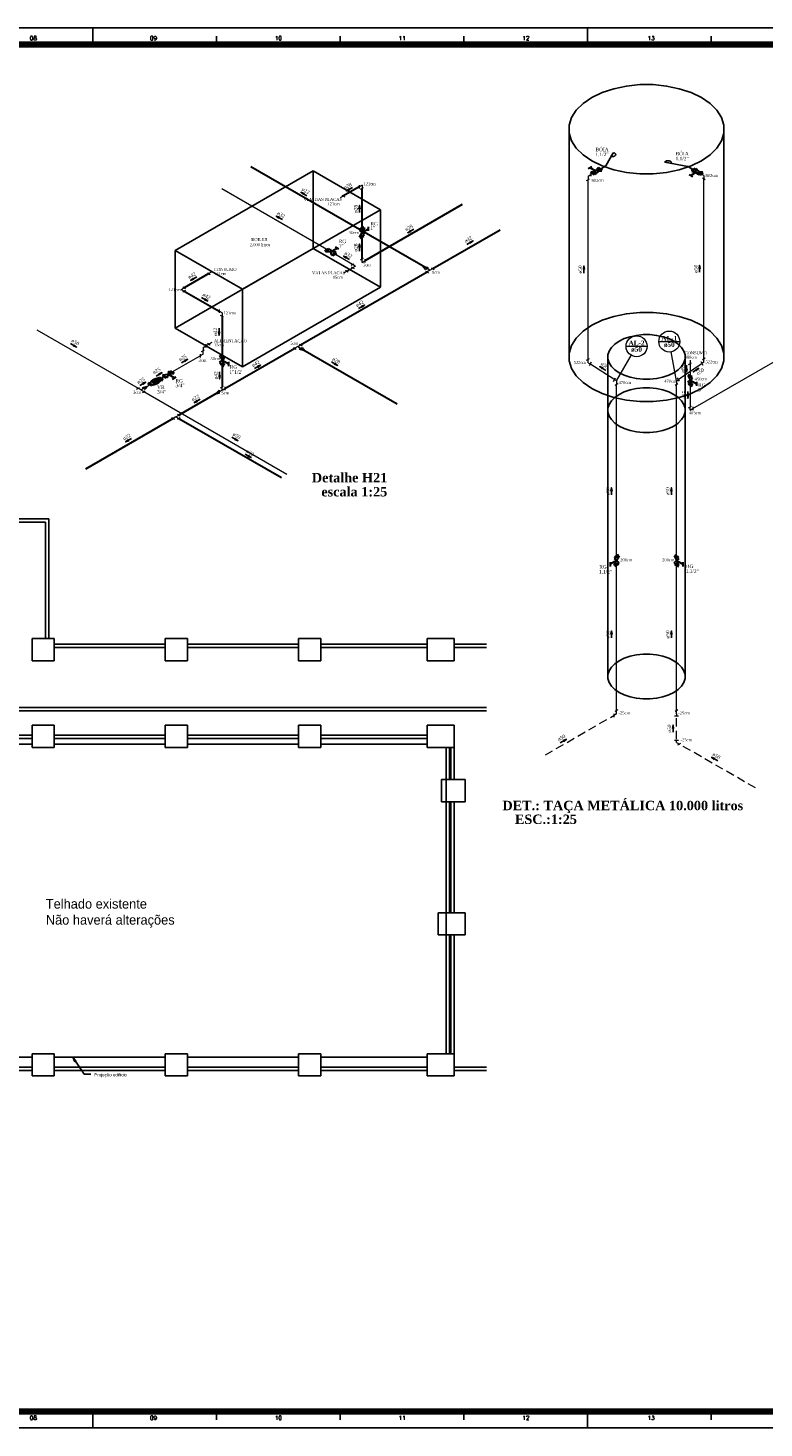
# Model space of a CAD drawing. Header units: millimetres. Extents: x 335 to 91596, y -1 to 84.
# Tile 4 of 5: x 391 to 435, y -1 to 84. Entities that reach past the tile are written whole.
import ezdxf

# ---------------------------------------------------------------- set-up
doc = ezdxf.new("R2010")
doc.units = ezdxf.units.MM
doc.header["$MEASUREMENT"] = 0
doc.linetypes.add('Dashed', pattern=[0.75, 0.5, -0.25])
for name, color, linetype, lineweight in [('AF-Conexões', 7, 'Continuous', 20), ('AF-Conexões detalhe', 7, 'Continuous', 20), ('AF-Sentido tubo', 7, 'Continuous', 20), ('AF-Textos conexão', 7, 'Continuous', 20), ('AF-Textos tubo', 7, 'Continuous', 20), ('AF-Tubos', 5, 'Continuous', 20), ('AF-Tubos detalhe', 5, 'Continuous', 20), ('AL-Colunas', 7, 'Continuous', 20), ('AL-Conexões', 7, 'Continuous', 20), ('AL-Conexões detalhe', 7, 'Continuous', 20), ('AL-Indicação coluna', 5, 'Continuous', 20), ('AL-Sentido tubo', 7, 'Continuous', 20), ('AL-Textos coluna', 7, 'Continuous', 20), ('AL-Textos conexão', 7, 'Continuous', 20), ('AL-Textos tubo', 7, 'Continuous', 20), ('AL-Tubos', 5, 'Continuous', 20), ('AL-Tubos detalhe', 5, 'Continuous', 20), ('AQ-Conexões', 7, 'Continuous', 20), ('AQ-Sentido tubo', 7, 'Continuous', 20), ('AQ-Textos conexão', 7, 'Continuous', 20), ('AQ-Textos tubo', 7, 'Continuous', 20), ('AQ-Tubos', 1, 'Continuous', 30), ('AQ-Tubos detalhe', 1, 'Continuous', 30), ('DI-Títulos', 3, 'Continuous', 30), ('Simbolos', 1, 'Continuous', 30), ('Simbolos_int', 1, 'Continuous', 30)]:
    doc.layers.add(name, color=color, linetype=linetype, lineweight=lineweight)
doc.layers.add('Margem', color=4, linetype='Continuous')
doc.styles.add('CenturyGothic', font='GOTHIC.TTF')
doc.styles.add('ROMANS', font='ROMANS')
doc.styles.add('TimesNewRoman', font='times.ttf')
doc.styles.add('TimesNewRomanN', font='timesbd.ttf')
doc.dimstyles.get("Standard").update_dxf_attribs({"dimtxt": 0.18, "dimasz": 0.18, "dimexe": 0.18, "dimexo": 0.0625, "dimgap": 0.09, "dimtad": 0, "dimtih": 1, "dimtoh": 1, "dimdec": 4, "dimzin": 0, "dimdsep": 46, "dimtxsty": 'Standard', "dimcen": 0.09, "dimadec": 0, "dimazin": 0, "dimtfac": 1, "dimtdec": 4, "dimtofl": 0, "dimtmove": 0, "dimatfit": 3, "dimfxl": 0, "dimtolj": 1, "dimtzin": 0, "dimarcsym": 0})

msp = doc.modelspace()

# ---------------------------------------------------------------- hatches: boundary and pattern name
at = {"linetype": 'Continuous'}
msp.add_hatch(color=2, dxfattribs=at).paths.add_polyline_path([(393.524, 21.759), (393.66, 21.489), (393.726, 21.534), (393.524, 21.759), (393.524, 21.759)])
at = {"layer": 'Simbolos', "linetype": 'Continuous'}
for points in [[(398.243, 62.364), (398.519, 62.203), (398.766, 62.506)], [(398.27, 62.372), (398.766, 62.506), (398.27, 62.372), (398.535, 62.219)]]:
    msp.add_hatch(color=256, dxfattribs=at).paths.add_polyline_path(points)

# ---------------------------------------------------------------- linework, layer by layer
at = {"color": 8}
for p, q in [((423.336, 63.592), (423.336, 77.272)), ((432.609, 63.592), (432.609, 77.272)), ((430.29, 60.744), (430.29, 63.944)), ((425.654, 60.509), (425.654, 63.709)), ((430.291, 44.744), (430.291, 60.744)), ((425.654, 44.509), (425.654, 60.509))]:
    msp.add_line(p, q, dxfattribs=at)
for p, q in [((425.537, 75.3), (425.973, 76.096)), ((425.211, 75.112), (425.537, 75.3)), ((430.45, 75.276), (429.072, 75.528)), ((430.776, 75.088), (430.45, 75.276))]:
    msp.add_line(p, q)
at = {"color": 8, "linetype": 'Continuous'}
for p, q in [((407.966, 74.999), (399.683, 70.217)), ((407.966, 70.343), (407.966, 74.999)), ((411.998, 72.671), (407.966, 74.999)), ((403.715, 67.889), (411.998, 72.671)), ((411.998, 68.015), (411.998, 72.671)), ((407.966, 70.343), (399.683, 65.561)), ((399.683, 65.561), (399.683, 70.217)), ((399.683, 70.217), (403.715, 67.889)), ((411.998, 68.015), (407.966, 70.343)), ((403.715, 63.233), (411.998, 68.015)), ((403.715, 63.233), (403.715, 67.889)), ((399.683, 65.561), (403.715, 63.233))]:
    msp.add_line(p, q, dxfattribs=at)
at = {"color": 7}
for p, q in [((392.083, 54.105), (384.283, 54.105)), ((384.283, 53.905), (391.883, 53.905)), ((391.883, 53.905), (391.883, 46.905)), ((392.083, 46.905), (392.083, 54.105)), ((391.083, 46.905), (392.416, 46.905)), ((391.083, 45.571), (391.083, 46.905)), ((392.416, 46.905), (392.416, 45.571)), ((399.083, 46.571), (392.416, 46.571)), ((392.416, 46.371), (399.083, 46.371)), ((399.083, 46.905), (400.416, 46.905)), ((399.083, 45.571), (399.083, 46.905)), ((400.416, 46.905), (400.416, 45.571)), ((407.083, 46.571), (400.416, 46.571)), ((400.416, 46.371), (407.083, 46.371)), ((408.416, 46.905), (407.083, 46.905)), ((407.083, 46.905), (407.083, 45.571)), ((408.416, 45.571), (408.416, 46.905)), ((414.803, 46.571), (408.416, 46.571)), ((408.416, 46.371), (414.803, 46.371)), ((414.803, 46.905), (416.416, 46.905)), ((414.803, 45.571), (414.803, 46.905)), ((416.416, 46.905), (416.416, 45.571)), ((418.359, 46.571), (416.416, 46.571)), ((416.416, 46.371), (418.359, 46.371)), ((392.416, 45.571), (391.083, 45.571)), ((400.416, 45.571), (399.083, 45.571)), ((407.083, 45.571), (408.416, 45.571)), ((416.416, 45.571), (414.803, 45.571)), ((384.79, 42.771), (418.359, 42.771)), ((418.359, 42.571), (384.79, 42.571)), ((391.083, 41.705), (392.416, 41.705)), ((391.083, 40.371), (391.083, 41.705)), ((392.416, 41.705), (392.416, 40.371)), ((399.083, 41.705), (400.416, 41.705)), ((399.083, 40.371), (399.083, 41.705)), ((400.416, 41.705), (400.416, 40.371)), ((407.083, 41.705), (408.416, 41.705)), ((407.083, 40.371), (407.083, 41.705)), ((408.416, 41.705), (408.416, 40.371)), ((414.803, 41.705), (416.416, 41.705)), ((414.803, 40.371), (414.803, 41.705)), ((416.416, 41.705), (416.416, 40.371)), ((384.79, 41.105), (391.083, 41.105)), ((391.083, 40.905), (384.79, 40.905)), ((384.79, 40.571), (391.083, 40.571)), ((392.416, 40.371), (391.083, 40.371)), ((392.416, 41.105), (399.083, 41.105)), ((399.083, 40.905), (392.416, 40.905)), ((392.416, 40.571), (399.083, 40.571)), ((400.416, 40.371), (399.083, 40.371)), ((400.416, 41.105), (407.083, 41.105)), ((407.083, 40.905), (400.416, 40.905)), ((400.416, 40.571), (407.083, 40.571)), ((408.416, 40.371), (407.083, 40.371)), ((408.416, 41.105), (414.803, 41.105)), ((414.803, 40.905), (408.416, 40.905)), ((408.416, 40.571), (414.803, 40.571)), ((416.416, 40.371), (414.803, 40.371)), ((415.95, 40.371), (415.95, 21.971)), ((416.136, 38.438), (416.136, 40.371)), ((416.216, 38.438), (416.216, 40.371)), ((416.416, 40.371), (416.416, 38.438)), ((415.67, 38.438), (417.083, 38.438)), ((415.67, 37.105), (415.67, 38.438)), ((417.083, 38.438), (417.083, 37.105)), ((417.083, 37.105), (415.67, 37.105)), ((416.136, 30.438), (416.136, 37.105)), ((416.216, 30.438), (416.216, 37.105)), ((416.416, 37.105), (416.416, 30.438)), ((415.47, 30.438), (417.083, 30.438)), ((415.47, 29.105), (415.47, 30.438)), ((417.083, 30.438), (417.083, 29.105)), ((417.083, 29.105), (415.47, 29.105)), ((416.136, 21.971), (416.136, 29.105)), ((416.216, 21.971), (416.216, 29.105)), ((416.416, 29.105), (416.416, 21.971)), ((391.083, 21.971), (392.416, 21.971)), ((391.083, 20.638), (391.083, 21.971)), ((392.416, 21.971), (392.416, 20.638)), ((399.083, 21.971), (400.416, 21.971)), ((399.083, 20.638), (399.083, 21.971)), ((400.416, 21.971), (400.416, 20.638)), ((407.083, 21.971), (408.416, 21.971)), ((407.083, 20.638), (407.083, 21.971)), ((408.416, 21.971), (408.416, 20.638)), ((414.803, 21.971), (416.416, 21.971)), ((414.803, 20.638), (414.803, 21.971)), ((416.416, 21.971), (416.416, 20.638)), ((391.083, 21.171), (384.696, 21.171)), ((391.083, 21.771), (384.896, 21.771)), ((399.083, 21.771), (392.416, 21.771)), ((399.083, 21.171), (392.416, 21.171)), ((393.524, 21.759), (393.66, 21.489)), ((393.726, 21.534), (393.524, 21.759)), ((393.524, 21.759), (394.223, 20.735)), ((393.66, 21.489), (393.726, 21.534)), ((407.083, 21.771), (400.416, 21.771)), ((407.083, 21.171), (400.416, 21.171)), ((414.803, 21.771), (408.416, 21.771)), ((414.803, 21.171), (408.416, 21.171)), ((418.359, 21.166), (416.416, 21.166)), ((384.896, 20.971), (391.083, 20.971)), ((392.416, 20.638), (391.083, 20.638)), ((392.416, 20.971), (399.083, 20.971)), ((394.223, 20.735), (394.622, 20.735)), ((400.416, 20.638), (399.083, 20.638)), ((400.416, 20.971), (407.083, 20.971)), ((408.416, 20.638), (407.083, 20.638)), ((408.416, 20.971), (414.803, 20.971)), ((416.416, 20.638), (414.803, 20.638)), ((416.416, 20.966), (418.359, 20.966))]:
    msp.add_line(p, q, dxfattribs=at)
at = {"color": 8}
for points in [[(431.263, 79.407), (430.642, 79.708), (429.939, 79.942), (429.177, 80.102), (428.378, 80.183), (427.567, 80.183), (426.768, 80.102), (426.005, 79.942), (425.303, 79.708), (424.681, 79.407), (424.16, 79.048), (423.754, 78.642), (423.477, 78.202), (423.336, 77.741), (423.336, 77.272), (423.477, 76.811), (423.754, 76.371), (424.16, 75.965), (424.681, 75.607), (425.303, 75.305), (426.005, 75.071), (426.768, 74.911), (427.567, 74.83), (428.378, 74.83), (429.177, 74.911), (429.939, 75.071), (430.642, 75.305), (431.263, 75.607), (431.785, 75.965), (432.19, 76.371), (432.468, 76.811), (432.609, 77.272), (432.609, 77.741), (432.468, 78.202), (432.19, 78.642), (431.785, 79.048), (431.263, 79.407)], [(431.263, 65.727), (430.642, 66.028), (429.939, 66.262), (429.177, 66.422), (428.378, 66.503), (427.567, 66.503), (426.768, 66.422), (426.005, 66.262), (425.303, 66.028), (424.681, 65.727), (424.16, 65.368), (423.754, 64.962), (423.477, 64.522), (423.336, 64.061), (423.336, 63.592), (423.477, 63.131), (423.754, 62.691), (424.16, 62.285), (424.681, 61.927), (425.303, 61.625), (426.005, 61.391), (426.768, 61.231), (427.567, 61.15), (428.378, 61.15), (429.177, 61.231), (429.939, 61.391), (430.642, 61.625), (431.263, 61.927), (431.785, 62.285), (432.19, 62.691), (432.468, 63.131), (432.609, 63.592), (432.609, 64.061), (432.468, 64.522), (432.19, 64.962), (431.785, 65.368), (431.263, 65.727)], [(429.618, 64.777), (429.307, 64.927), (428.956, 65.044), (428.575, 65.124), (428.175, 65.165), (427.77, 65.165), (427.37, 65.124), (426.989, 65.044), (426.638, 64.927), (426.327, 64.777), (426.066, 64.597), (425.863, 64.394), (425.725, 64.174), (425.654, 63.944), (425.654, 63.709), (425.725, 63.479), (425.863, 63.259), (426.066, 63.056), (426.327, 62.877), (426.638, 62.726), (426.989, 62.609), (427.37, 62.529), (427.77, 62.488), (428.175, 62.488), (428.575, 62.529), (428.956, 62.609), (429.307, 62.726), (429.618, 62.876), (429.879, 63.056), (430.081, 63.259), (430.22, 63.479), (430.29, 63.709), (430.29, 63.944), (430.22, 64.174), (430.081, 64.394), (429.879, 64.597), (429.618, 64.777)], [(429.618, 61.576), (429.307, 61.727), (428.956, 61.844), (428.575, 61.924), (428.175, 61.965), (427.77, 61.965), (427.37, 61.924), (426.989, 61.844), (426.638, 61.727), (426.327, 61.576), (426.066, 61.397), (425.863, 61.194), (425.725, 60.974), (425.654, 60.744), (425.654, 60.509), (425.725, 60.279), (425.863, 60.059), (426.066, 59.856), (426.327, 59.676), (426.638, 59.526), (426.989, 59.409), (427.37, 59.329), (427.77, 59.288), (428.175, 59.288), (428.575, 59.329), (428.956, 59.409), (429.307, 59.526), (429.618, 59.676), (429.879, 59.856), (430.081, 60.059), (430.22, 60.279), (430.29, 60.509), (430.291, 60.744), (430.22, 60.974), (430.081, 61.194), (429.879, 61.397), (429.618, 61.576)], [(429.618, 61.577), (429.307, 61.727), (428.956, 61.844), (428.575, 61.924), (428.175, 61.965), (427.77, 61.965), (427.37, 61.924), (426.989, 61.844), (426.638, 61.727), (426.327, 61.577), (426.066, 61.397), (425.863, 61.194), (425.725, 60.974), (425.654, 60.744), (425.654, 60.509), (425.725, 60.279), (425.863, 60.059), (426.066, 59.856), (426.327, 59.677), (426.638, 59.526), (426.989, 59.409), (427.37, 59.329), (427.77, 59.288), (428.175, 59.288), (428.575, 59.329), (428.956, 59.409), (429.307, 59.526), (429.618, 59.676), (429.879, 59.856), (430.081, 60.059), (430.22, 60.279), (430.29, 60.509), (430.29, 60.744), (430.22, 60.974), (430.081, 61.194), (429.879, 61.397), (429.618, 61.577)], [(429.618, 45.576), (429.307, 45.727), (428.956, 45.844), (428.575, 45.924), (428.175, 45.965), (427.77, 45.965), (427.37, 45.924), (426.989, 45.844), (426.638, 45.727), (426.327, 45.576), (426.066, 45.397), (425.863, 45.194), (425.725, 44.974), (425.654, 44.744), (425.654, 44.509), (425.725, 44.279), (425.863, 44.059), (426.066, 43.856), (426.327, 43.676), (426.638, 43.526), (426.989, 43.409), (427.37, 43.329), (427.77, 43.288), (428.175, 43.288), (428.575, 43.329), (428.956, 43.409), (429.307, 43.526), (429.618, 43.676), (429.879, 43.856), (430.081, 44.059), (430.22, 44.279), (430.29, 44.509), (430.291, 44.744), (430.22, 44.974), (430.081, 45.194), (429.879, 45.397), (429.618, 45.576)]]:
    msp.add_lwpolyline(points, dxfattribs=at)
for points in [[(425.856, 75.872), (425.88, 75.869), (425.904, 75.867), (425.929, 75.867), (425.953, 75.868), (425.977, 75.872), (426, 75.877), (426.022, 75.883), (426.043, 75.891), (426.061, 75.901), (426.078, 75.911), (426.092, 75.923), (426.103, 75.935), (426.112, 75.949), (426.118, 75.962), (426.122, 75.977), (426.122, 75.991), (426.119, 76.005), (426.113, 76.019), (426.105, 76.032), (426.093, 76.045), (426.079, 76.057), (426.063, 76.067), (426.045, 76.077), (426.025, 76.085), (426.003, 76.092), (425.98, 76.097)], [(429.46, 75.46), (429.466, 75.474), (429.469, 75.488), (429.47, 75.503), (429.467, 75.517), (429.461, 75.531), (429.453, 75.544), (429.441, 75.557), (429.427, 75.568), (429.411, 75.579), (429.393, 75.589), (429.373, 75.597), (429.351, 75.603), (429.328, 75.609), (429.304, 75.612), (429.28, 75.614), (429.255, 75.614), (429.23, 75.612), (429.206, 75.609), (429.183, 75.604), (429.161, 75.598), (429.141, 75.59), (429.122, 75.58), (429.106, 75.57), (429.092, 75.558), (429.08, 75.545), (429.071, 75.532)]]:
    msp.add_lwpolyline(points)
at = {"layer": 'AF-Conexões', "linetype": 'Continuous'}
for p, q in [((409.808, 68.88), (409.981, 68.98)), ((409.895, 69.03), (410.068, 68.93)), ((410.241, 69.33), (410.414, 69.43)), ((410.241, 69.23), (410.414, 69.13)), ((410.501, 69.28), (410.328, 69.38)), ((410.501, 69.28), (410.328, 69.18)), ((401.179, 63.998), (401.179, 63.798)), ((401.352, 63.998), (401.179, 63.898)), ((401.266, 64.148), (401.439, 64.248)), ((401.266, 64.148), (401.439, 64.248)), ((401.352, 64.398), (401.525, 64.498)), ((401.352, 64.398), (401.352, 64.198)), ((401.352, 63.998), (401.352, 64.198)), ((401.525, 64.598), (401.525, 64.398)), ((401.612, 64.648), (401.785, 64.548)), ((401.872, 64.698), (401.699, 64.598)), ((397.364, 61.895), (397.537, 61.995)), ((397.623, 61.845), (397.45, 61.945)), ((397.623, 61.845), (397.797, 61.945)), ((397.623, 61.845), (397.797, 61.745)), ((397.71, 61.995), (398.056, 62.095)), ((397.71, 61.995), (397.883, 61.895)), ((397.71, 61.695), (397.883, 61.795)), ((397.883, 61.895), (398.056, 62.095)), ((430.501, 60.778), (430.674, 60.878)), ((430.587, 60.628), (430.587, 60.828)), ((430.587, 60.628), (430.76, 60.728)), ((430.76, 60.828), (430.76, 60.628)), ((429.893, 42.247), (429.648, 42.247)), ((429.684, 42.539), (429.857, 42.639)), ((429.77, 42.389), (429.77, 42.589)), ((429.77, 42.389), (429.77, 42.247)), ((429.648, 40.812), (429.893, 40.812)), ((429.77, 40.671), (429.77, 40.812)), ((429.77, 40.671), (429.944, 40.571)), ((429.857, 40.521), (430.03, 40.621))]:
    msp.add_line(p, q, dxfattribs=at)
at = {"layer": 'AF-Conexões detalhe', "linetype": 'Continuous'}
for p, q in [((430.501, 63.378), (430.674, 63.478)), ((430.587, 63.628), (430.587, 63.428))]:
    msp.add_line(p, q, dxfattribs=at)
at = {"layer": 'AF-Tubos'}
for p, q in [((408.776, 70.276), (402.471, 73.916)), ((430.76, 60.728), (449.152, 71.346)), ((410.328, 69.38), (409.265, 69.993)), ((409.981, 68.98), (410.328, 69.18)), ((391.378, 65.451), (397.45, 61.945)), ((401.525, 64.498), (401.699, 64.598)), ((399.492, 62.924), (401.179, 63.898)), ((398.83, 62.542), (399.003, 62.642)), ((397.797, 61.945), (398.159, 62.154)), ((397.797, 61.745), (406.382, 56.788))]:
    msp.add_line(p, q, dxfattribs=at)
at = {"layer": 'AF-Tubos', "linetype": 'Dashed'}
for p, q in [((429.77, 40.871), (429.77, 42.189)), ((434.511, 37.934), (429.944, 40.571))]:
    msp.add_line(p, q, dxfattribs=at)
at = {"layer": 'AF-Tubos detalhe'}
for p, q in [((430.587, 63.428), (430.587, 62.711)), ((430.587, 62.146), (430.587, 60.828))]:
    msp.add_line(p, q, dxfattribs=at)
at = {"layer": 'AL-Colunas', "linetype": 'Continuous'}
for p, q in [((425.993, 62.36), (426.118, 62.57)), ((426.175, 62.389), (426.055, 62.465)), ((426.088, 62.139), (426.261, 62.239)), ((426.175, 62.389), (426.175, 62.189)), ((429.684, 62.139), (429.857, 62.239)), ((429.77, 62.389), (429.887, 62.469)), ((429.77, 62.389), (429.77, 62.189)), ((429.951, 62.365), (429.823, 62.574))]:
    msp.add_line(p, q, dxfattribs=at)
at = {"layer": 'AL-Conexões', "linetype": 'Continuous'}
for p, q in [((424.378, 63.631), (424.551, 63.731)), ((424.464, 63.481), (424.464, 63.681)), ((424.464, 63.481), (424.583, 63.405)), ((424.646, 63.51), (424.521, 63.3)), ((431.229, 63.546), (431.357, 63.337)), ((431.41, 63.522), (431.293, 63.442)), ((431.323, 63.672), (431.496, 63.772)), ((431.41, 63.522), (431.41, 63.722)), ((426.001, 42.389), (426.001, 42.189)), ((426.175, 42.389), (426.001, 42.289)), ((426.088, 42.539), (426.261, 42.639)), ((426.175, 42.389), (426.175, 42.589))]:
    msp.add_line(p, q, dxfattribs=at)
at = {"layer": 'AL-Conexões detalhe', "linetype": 'Continuous'}
for p, q in [((424.637, 74.881), (424.637, 74.681)), ((431.236, 74.922), (431.236, 74.722)), ((424.378, 74.431), (424.551, 74.531)), ((424.464, 74.681), (424.637, 74.781)), ((424.464, 74.681), (424.464, 74.481)), ((431.41, 74.722), (431.236, 74.822)), ((431.496, 74.472), (431.323, 74.572)), ((431.41, 74.722), (431.41, 74.522))]:
    msp.add_line(p, q, dxfattribs=at)
at = {"layer": 'AL-Indicação coluna'}
for p, q in [((426.175, 62.389), (427.06, 63.922)), ((426.745, 64.467), (428.005, 64.467)), ((428.71, 64.75), (429.97, 64.75)), ((429.77, 62.389), (429.453, 64.13))]:
    msp.add_line(p, q, dxfattribs=at)
for centre in [(427.375, 64.467), (429.34, 64.75)]:
    msp.add_circle(centre, 0.63, dxfattribs=at)
at = {"layer": 'AL-Tubos'}
for p, q in [((431.237, 74.822), (431.261, 74.808)), ((426.006, 62.496), (424.633, 63.374)), ((429.935, 62.502), (431.245, 63.409))]:
    msp.add_line(p, q, dxfattribs=at)
at = {"layer": 'AL-Tubos', "linetype": 'Dashed'}
msp.add_line((421.904, 39.923), (426.001, 42.289), dxfattribs=at)
at = {"layer": 'AL-Tubos detalhe'}
for p, q in [((424.464, 63.681), (424.464, 74.481)), ((431.41, 63.722), (431.41, 74.522)), ((426.175, 59.389), (426.175, 62.189)), ((429.77, 59.389), (429.77, 62.189)), ((426.175, 51.872), (426.175, 59.389)), ((429.77, 51.872), (429.77, 59.389)), ((426.175, 42.589), (426.175, 51.307)), ((429.77, 42.589), (429.77, 51.307))]:
    msp.add_line(p, q, dxfattribs=at)
at = {"layer": 'AQ-Conexões', "linetype": 'Continuous'}
for p, q in [((410.72, 74.146), (410.72, 73.946)), ((410.893, 74.146), (410.72, 74.046)), ((410.893, 74.146), (410.893, 73.946)), ((409.604, 73.402), (409.777, 73.502)), ((409.691, 73.552), (409.864, 73.452)), ((410.807, 73.896), (410.98, 73.996)), ((410.807, 69.656), (410.98, 69.756)), ((410.893, 69.506), (410.893, 69.706)), ((410.893, 69.506), (411.066, 69.606)), ((411.066, 69.706), (411.066, 69.506)), ((414.711, 69.084), (414.538, 69.284)), ((414.884, 69.184), (414.538, 69.284)), ((414.711, 69.084), (414.884, 69.184)), ((414.711, 68.984), (414.884, 68.884)), ((414.971, 69.034), (414.798, 69.134)), ((414.971, 69.034), (414.798, 68.934)), ((414.971, 69.034), (415.144, 69.134)), ((415.058, 69.184), (415.231, 69.084)), ((401.612, 68.888), (401.785, 68.788)), ((401.872, 68.938), (401.699, 68.838)), ((400.042, 67.881), (400.215, 67.981)), ((400.042, 67.881), (400.215, 67.781)), ((400.128, 67.731), (400.302, 67.831)), ((400.129, 68.031), (400.302, 67.931)), ((402.317, 66.668), (402.317, 66.468)), ((402.49, 66.468), (402.317, 66.568)), ((402.49, 66.468), (402.49, 66.268)), ((402.577, 66.218), (402.404, 66.318)), ((406.775, 64.402), (406.948, 64.302)), ((407.035, 64.452), (406.862, 64.352)), ((407.035, 64.452), (407.208, 64.552)), ((407.035, 64.452), (407.208, 64.352)), ((407.121, 64.602), (407.295, 64.502)), ((407.121, 64.302), (407.295, 64.402)), ((407.121, 64.302), (407.468, 64.202)), ((407.295, 64.402), (407.468, 64.202)), ((402.317, 61.828), (402.057, 61.578)), ((402.317, 61.628), (402.057, 61.578)), ((402.317, 61.828), (402.317, 61.628)), ((402.49, 61.828), (402.317, 61.728)), ((402.404, 61.978), (402.577, 62.078)), ((402.49, 61.828), (402.49, 62.028)), ((402.49, 61.828), (402.664, 61.928)), ((402.664, 62.028), (402.664, 61.828)), ((399.466, 60.182), (399.639, 60.082)), ((399.725, 60.232), (399.552, 60.132)), ((399.725, 60.232), (399.899, 60.332)), ((399.725, 60.232), (399.899, 60.132)), ((399.812, 60.382), (399.985, 60.282)), ((399.812, 60.082), (399.985, 60.182))]:
    msp.add_line(p, q, dxfattribs=at)
at = {"layer": 'AQ-Tubos'}
for p, q in [((414.798, 69.134), (404.213, 75.245)), ((410.72, 74.046), (409.777, 73.502)), ((416.904, 72.977), (411.066, 69.606)), ((415.144, 69.134), (419.178, 71.463)), ((401.699, 68.838), (400.215, 67.981)), ((407.208, 64.552), (414.798, 68.934)), ((400.215, 67.781), (402.317, 66.568)), ((402.664, 61.928), (406.862, 64.352)), ((407.208, 64.352), (413.012, 61.001)), ((402.317, 61.728), (399.899, 60.332)), ((399.552, 60.132), (394.289, 57.093)), ((399.899, 60.132), (406.053, 56.579))]:
    msp.add_line(p, q, dxfattribs=at)
at = {"layer": 'AQ-Tubos detalhe'}
for p, q in [((410.893, 71.588), (410.893, 73.946)), ((410.893, 69.706), (410.893, 71.023)), ((402.49, 66.268), (402.49, 63.911)), ((402.49, 63.346), (402.49, 62.028))]:
    msp.add_line(p, q, dxfattribs=at)
at = {"layer": 'Margem', "color": 1}
for p, q in [((454.134, 83.587), (335.334, 83.587)), ((394.734, 83.587), (394.734, 82.587)), ((424.434, 83.587), (424.434, 82.587)), ((402.159, 83.087), (402.159, 82.587)), ((409.584, 83.087), (409.584, 82.587)), ((417.009, 83.087), (417.009, 82.587)), ((431.859, 83.087), (431.859, 82.587)), ((394.734, -0.513), (394.734, 0.487)), ((402.159, -0.013), (402.159, 0.487)), ((409.584, -0.013), (409.584, 0.487)), ((417.009, -0.013), (417.009, 0.487)), ((424.434, -0.513), (424.434, 0.487)), ((431.859, -0.013), (431.859, 0.487)), ((335.334, -0.513), (454.134, -0.513))]:
    msp.add_line(p, q, dxfattribs=at)
at = {"layer": 'Margem', "lineweight": 100}
for p, q in [((337.834, 82.587), (453.134, 82.587)), ((453.134, 0.487), (337.834, 0.487))]:
    msp.add_line(p, q, dxfattribs=at)
at = {"layer": 'Simbolos'}
for p, q in [((424.698, 75.256), (424.477, 75.128)), ((424.892, 75.016), (424.588, 75.192)), ((424.643, 74.952), (424.858, 74.964)), ((424.934, 74.784), (424.643, 74.952)), ((424.934, 74.784), (424.955, 74.908)), ((425.003, 75.16), (424.983, 75.036)), ((425.294, 74.992), (425.003, 75.16)), ((425.294, 74.992), (425.08, 74.98)), ((430.942, 74.904), (430.638, 74.728)), ((430.984, 75.136), (430.693, 74.968)), ((430.693, 74.968), (430.908, 74.956)), ((430.984, 75.136), (431.005, 75.012)), ((431.053, 74.76), (431.032, 74.884)), ((431.344, 74.928), (431.053, 74.76)), ((431.344, 74.928), (431.129, 74.94)), ((430.527, 74.792), (430.748, 74.664)), ((410.748, 71.432), (411.039, 71.6)), ((411.039, 71.6), (410.893, 71.306)), ((410.893, 71.306), (411.274, 71.526)), ((411.274, 71.4), (411.274, 71.652)), ((410.748, 71.432), (410.893, 71.306)), ((410.748, 71.012), (410.893, 71.306)), ((410.748, 71.012), (411.039, 71.18)), ((411.039, 71.18), (410.893, 71.306)), ((408.66, 70.209), (408.892, 70.343)), ((408.693, 70.156), (408.984, 70.324)), ((408.693, 70.156), (409.02, 70.135)), ((408.984, 70.324), (409.02, 70.135)), ((409.02, 70.135), (409.401, 70.355)), ((409.057, 69.946), (409.02, 70.135)), ((409.348, 70.114), (409.02, 70.135)), ((409.057, 69.946), (409.348, 70.114)), ((409.149, 69.926), (409.381, 70.06)), ((409.51, 70.292), (409.292, 70.418)), ((402.345, 63.922), (402.49, 63.628)), ((402.345, 63.922), (402.636, 63.754)), ((402.345, 63.502), (402.49, 63.628)), ((402.345, 63.502), (402.636, 63.334)), ((402.636, 63.754), (402.49, 63.628)), ((402.636, 63.334), (402.49, 63.628)), ((402.49, 63.628), (402.871, 63.408)), ((402.871, 63.534), (402.871, 63.282)), ((398.371, 62.104), (398.07, 62.279)), ((398.244, 62.363), (398.766, 62.506)), ((398.244, 62.363), (398.519, 62.203)), ((398.519, 62.203), (398.766, 62.506)), ((398.615, 62.593), (398.917, 62.419)), ((398.708, 62.612), (398.95, 62.473)), ((398.887, 62.709), (399.119, 62.575)), ((398.921, 62.762), (399.248, 62.783)), ((398.921, 62.762), (399.212, 62.594)), ((399.212, 62.594), (399.248, 62.783)), ((399.284, 62.972), (399.248, 62.783)), ((399.575, 62.804), (399.248, 62.783)), ((399.248, 62.783), (399.629, 62.563)), ((399.284, 62.972), (399.575, 62.804)), ((399.376, 62.991), (399.608, 62.857)), ((399.52, 62.5), (399.738, 62.626)), ((430.442, 62.722), (430.587, 62.428)), ((430.442, 62.722), (430.733, 62.554)), ((430.442, 62.302), (430.587, 62.428)), ((430.442, 62.302), (430.733, 62.134)), ((430.471, 62.778), (430.703, 62.644)), ((430.733, 62.554), (430.587, 62.428)), ((430.733, 62.134), (430.587, 62.428)), ((430.587, 62.428), (430.968, 62.208)), ((430.968, 62.334), (430.968, 62.082)), ((398.278, 62.085), (398.037, 62.225)), ((430.471, 62.213), (430.703, 62.079)), ((426.175, 51.589), (425.794, 51.369)), ((425.794, 51.495), (425.794, 51.243)), ((426.32, 51.883), (426.029, 51.715)), ((426.029, 51.715), (426.175, 51.589)), ((426.029, 51.295), (426.175, 51.589)), ((426.32, 51.463), (426.029, 51.295)), ((426.291, 51.939), (426.059, 51.805)), ((426.291, 51.374), (426.059, 51.24)), ((426.32, 51.883), (426.175, 51.589)), ((426.32, 51.463), (426.175, 51.589)), ((429.625, 51.883), (429.77, 51.589)), ((429.625, 51.883), (429.916, 51.715)), ((429.625, 51.463), (429.77, 51.589)), ((429.625, 51.463), (429.916, 51.295)), ((429.654, 51.939), (429.886, 51.805)), ((429.654, 51.374), (429.886, 51.24)), ((429.916, 51.715), (429.77, 51.589)), ((429.916, 51.295), (429.77, 51.589)), ((429.77, 51.589), (430.151, 51.369)), ((430.151, 51.495), (430.151, 51.243))]:
    msp.add_line(p, q, dxfattribs=at)
for points in [[(425.047, 75.017), (425.027, 75.026), (425.005, 75.033), (424.981, 75.036), (424.956, 75.036), (424.932, 75.033), (424.91, 75.026), (424.891, 75.017), (424.875, 75.006), (424.865, 74.993), (424.859, 74.98), (424.859, 74.965), (424.865, 74.951), (424.875, 74.939), (424.891, 74.927), (424.91, 74.919), (424.932, 74.912), (424.956, 74.909), (424.981, 74.909), (425.005, 74.912), (425.027, 74.919), (425.047, 74.927), (425.062, 74.939), (425.073, 74.951), (425.078, 74.965), (425.078, 74.98), (425.073, 74.993), (425.062, 75.006), (425.047, 75.017)], [(431.097, 74.993), (431.077, 75.002), (431.055, 75.008), (431.031, 75.012), (431.006, 75.012), (430.982, 75.008), (430.96, 75.002), (430.941, 74.993), (430.925, 74.982), (430.915, 74.969), (430.909, 74.955), (430.909, 74.941), (430.915, 74.927), (430.925, 74.914), (430.941, 74.903), (430.96, 74.894), (430.982, 74.888), (431.006, 74.885), (431.031, 74.885), (431.055, 74.888), (431.077, 74.894), (431.097, 74.903), (431.112, 74.914), (431.123, 74.927), (431.128, 74.941), (431.128, 74.955), (431.123, 74.969), (431.112, 74.982), (431.097, 74.993)], [(398.199, 62.31), (398.19, 62.296), (398.184, 62.281), (398.181, 62.266), (398.181, 62.251)], [(398.181, 62.252), (398.183, 62.235), (398.19, 62.219), (398.203, 62.204), (398.22, 62.191)], [(398.337, 62.433), (398.319, 62.422), (398.301, 62.411), (398.285, 62.4), (398.27, 62.388), (398.255, 62.376), (398.242, 62.363), (398.23, 62.35), (398.218, 62.337), (398.208, 62.323), (398.199, 62.309)], [(398.529, 62.512), (398.505, 62.505), (398.482, 62.498), (398.459, 62.49), (398.437, 62.482), (398.416, 62.474), (398.395, 62.464), (398.375, 62.455), (398.355, 62.444), (398.337, 62.434)], [(398.426, 62.178), (398.45, 62.184), (398.473, 62.19), (398.497, 62.196), (398.519, 62.203), (398.541, 62.211), (398.562, 62.219), (398.583, 62.228), (398.603, 62.238), (398.622, 62.247), (398.64, 62.258)], [(398.698, 62.527), (398.673, 62.528), (398.649, 62.528), (398.624, 62.527), (398.6, 62.525), (398.575, 62.522), (398.552, 62.517), (398.529, 62.512)], [(398.64, 62.258), (398.659, 62.269), (398.676, 62.28), (398.693, 62.292), (398.709, 62.304), (398.724, 62.316), (398.739, 62.329), (398.752, 62.342), (398.764, 62.356), (398.776, 62.369)], [(398.766, 62.506), (398.745, 62.515), (398.722, 62.522), (398.698, 62.527)], [(398.802, 62.467), (398.793, 62.481), (398.782, 62.494), (398.767, 62.506)], [(398.776, 62.369), (398.786, 62.382), (398.793, 62.396), (398.799, 62.41), (398.803, 62.424), (398.805, 62.438), (398.804, 62.452), (398.802, 62.467)], [(398.221, 62.191), (398.244, 62.181), (398.269, 62.173), (398.297, 62.169), (398.326, 62.168)], [(398.325, 62.168), (398.351, 62.168), (398.377, 62.17), (398.402, 62.173), (398.426, 62.178)]]:
    msp.add_lwpolyline(points, dxfattribs=at)
at = {"layer": 'Simbolos_int'}
for p, q in [((424.844, 74.764), (424.608, 74.9)), ((425.329, 75.044), (425.093, 75.18)), ((430.894, 75.156), (430.658, 75.02)), ((431.379, 74.876), (431.143, 74.74)), ((410.777, 71.521), (411.009, 71.655)), ((410.777, 70.956), (411.009, 71.09)), ((402.374, 63.978), (402.606, 63.844)), ((402.374, 63.413), (402.606, 63.279))]:
    msp.add_line(p, q, dxfattribs=at)

# ---------------------------------------------------------------- texts
at = {"char_height": 0.1765, "attachment_point": 7, "line_spacing_factor": 0.798, "style": 'TimesNewRoman'}
for s, insert, width in [('802cm', (431.513, 74.637), 1.37243), ('121cm', (410.976, 74.14), 1.37243), ('802cm', (424.669, 74.344), 1.37243), ('VEM DAS PLACAS', (407.385, 73.199), 4.2962), ('121cm', (408.817, 72.929), 1.37243), ('50cm', (410.108, 71.202), 1.12), ('CONSUMO', (402.012, 68.995), 2.51204), ('121cm', (402.012, 68.738), 1.37243), ('VAI AS PLACAS', (407.894, 68.781), 3.71047), ('5cm', (410.946, 69.27), 0.86757), ('5cm', (415.1, 68.819), 0.86757), ('15cm', (409.141, 68.524), 1.12), ('121cm', (399.268, 67.777), 1.37243), ('121cm', (402.578, 66.378), 1.37243), ('ALIMENTAÇÃO', (402.005, 64.655), 3.68106), ('5cm', (406.584, 64.564), 0.86757), ('15cm', (402.005, 64.457), 1.12), ('480cm', (430.255, 63.722), 1.35144), ('CONSUMO', (430.255, 63.979), 2.47362), ('3cm', (401.081, 63.544), 0.86757), ('50cm', (401.796, 63.636), 1.12), ('522cm', (423.598, 63.405), 1.37243), ('522cm', (431.512, 63.447), 1.35144), ('470cm', (426.297, 62.204), 1.37243), ('470cm', (429.03, 62.282), 1.35144), ('450cm', (430.864, 62.41), 1.35144), ('3cm', (397.157, 61.621), 0.86202), ('5cm', (402.449, 61.569), 0.86757), ('403cm', (430.514, 60.37), 1.37243), ('200cm', (426.396, 51.541), 1.37243), ('200cm', (428.911, 51.541), 1.37243), ('-25cm', (426.294, 42.356), 1.28665), ('-25cm', (429.881, 42.348), 1.28665), ('-25cm', (430.012, 40.729), 1.28665)]:
    msp.add_mtext(s, dxfattribs=dict(at, insert=insert, width=width))
at = {"color": 7, "attachment_point": 7, "line_spacing_factor": 0.798, "style": 'CenturyGothic'}
for s, insert, char_height, width in [('Telhado existente', (391.912, 30.679), 0.57485, 13.40221), ('Não haverá alterações', (391.912, 29.547), 0.57485, 17.87731), ('Projeção edifício', (394.824, 20.552), 0.19162, 4.41664)]:
    msp.add_mtext(s, dxfattribs=dict(at, insert=insert, char_height=char_height, width=width))
at = {"layer": 'AF-Textos conexão', "char_height": 0.2118, "attachment_point": 7, "line_spacing_factor": 0.798, "style": 'TimesNewRoman'}
for s, insert, width in [('1"', (409.492, 70.382), 0.52376), ('RG', (409.492, 70.659), 0.79825), ('3/4"', (399.697, 62.006), 0.97191), ('RG', (399.697, 62.287), 0.79825), ('RG', (431.068, 62.036), 0.82341), ('VR', (398.589, 61.904), 0.79825), ('3/4"', (398.589, 61.623), 0.97191), ('3"', (431.064, 61.748), 0.54027)]:
    msp.add_mtext(s, dxfattribs=dict(at, insert=insert, width=width))
at = {"layer": 'AF-Textos tubo', "char_height": 0.2118, "attachment_point": 8, "line_spacing_factor": 0.798, "style": 'TimesNewRoman'}
for s, insert, width, rotation in [('ø32', (405.984, 72.276), 0.86547, 329.99993), ('ø32', (410.02, 69.87), 0.86547, 329.99993), ('ø50', (393.63, 64.613), 0.89653, 329.99993), ('ø25', (400.184, 63.677), 0.86547, 30.00007), ('ø25', (398.618, 62.896), 0.86547, 30.00007), ('ø85', (430.275, 63.125), 0.89275, 90.00021), ('ø25', (397.678, 62.301), 0.89653, 30.00007), ('ø85', (430.356, 61.547), 0.89275, 90.00021), ('ø50', (403.311, 58.995), 0.86547, 329.99993), ('ø50', (429.458, 41.502), 0.86547, 90.00021), ('ø50', (432.113, 39.765), 0.86547, 329.99993)]:
    msp.add_mtext(s, dxfattribs=dict(at, insert=insert, width=width, rotation=rotation))
at = {"layer": 'AF-Textos tubo', "char_height": 0.1765, "attachment_point": 7, "line_spacing_factor": 0.798, "style": 'TimesNewRoman'}
for s, insert, width in [('2.000 litros', (404.16, 70.477), 2.29392), ('BOILER', (404.247, 70.788), 1.81357)]:
    msp.add_mtext(s, dxfattribs=dict(at, insert=insert, width=width))
at = {"layer": 'AL-Textos coluna', "char_height": 0.2824, "attachment_point": 8, "line_spacing_factor": 0.798, "style": 'TimesNewRomanN'}
for s, insert, width in [('AL-2', (427.374, 64.523), 1.75615), ('AL-1', (429.34, 64.806), 1.75143), ('ø50', (429.34, 64.411), 1.18683), ('ø50', (427.374, 64.128), 1.19002)]:
    msp.add_mtext(s, dxfattribs=dict(at, insert=insert, width=width))
at = {"layer": 'AL-Textos conexão', "char_height": 0.2118, "attachment_point": 7, "line_spacing_factor": 0.798, "style": 'TimesNewRoman'}
for s, insert, width in [('1.1/2"', (424.906, 75.884), 1.40324), ('BÓIA', (424.906, 76.181), 1.40324), ('1.1/2"', (429.713, 75.631), 1.40324), ('BÓIA', (429.713, 75.928), 1.40324), ('RG', (425.135, 51.106), 0.79825), ('RG', (430.341, 51.143), 0.79825), ('1.1/2"', (425.114, 50.812), 1.40324), ('1.1/2"', (430.32, 50.846), 1.40324)]:
    msp.add_mtext(s, dxfattribs=dict(at, insert=insert, width=width))
at = {"layer": 'AL-Textos tubo', "char_height": 0.2118, "attachment_point": 8, "line_spacing_factor": 0.798, "style": 'TimesNewRoman'}
for insert, width, rotation in [((424.106, 69.081), 0.86547, 90.00021), ((431.051, 69.122), 0.89275, 90.00021), ((425.401, 63.222), 0.86547, 327.43308), ((431.265, 62.855), 0.89275, 34.66395), ((425.761, 55.757), 0.86547, 90.00021), ((429.357, 55.757), 0.86547, 90.00021), ((425.761, 47.157), 0.86547, 90.00021), ((429.357, 47.157), 0.86547, 90.00021), ((422.927, 40.848), 0.86547, 30.00007)]:
    msp.add_mtext('ø50', dxfattribs=dict(at, insert=insert, width=width, rotation=rotation))
at = {"layer": 'AQ-Textos conexão', "char_height": 0.2118, "attachment_point": 7, "line_spacing_factor": 0.798, "style": 'TimesNewRoman'}
for s, insert, width in [('1"', (411.393, 71.458), 0.52376), ('RG', (411.399, 71.724), 0.79825), ('1"1/2\'', (402.93, 62.806), 1.36123), ('RG', (402.953, 63.119), 0.79825)]:
    msp.add_mtext(s, dxfattribs=dict(at, insert=insert, width=width))
at = {"layer": 'AQ-Textos tubo', "char_height": 0.2118, "attachment_point": 8, "line_spacing_factor": 0.798, "style": 'TimesNewRoman'}
for s, insert, width, rotation in [('ø28', (410.092, 73.996), 0.86547, 30.00007), ('ø22', (407.457, 73.71), 0.86547, 329.99993), ('ø28', (410.638, 72.719), 0.86547, 90.00021), ('ø28', (413.767, 71.487), 0.86547, 30.00007), ('ø42', (417.325, 70.789), 0.86547, 30.00007), ('ø28', (410.638, 70.399), 0.86547, 90.00021), ('ø42', (400.737, 68.618), 0.86547, 30.00007), ('ø42', (401.501, 67.378), 0.86547, 329.99993), ('ø42', (410.811, 66.93), 0.86547, 30.00007), ('ø42', (402.203, 65.337), 0.86547, 90.00021), ('ø42', (404.57, 63.327), 0.86547, 30.00007), ('ø28', (409.291, 63.513), 0.86547, 329.99993), ('ø42', (402.241, 62.721), 0.86547, 90.00021), ('ø22', (400.948, 61.27), 0.86547, 30.00007), ('ø22', (396.827, 58.922), 0.89653, 30.00007), ('ø22', (404.111, 57.975), 0.86547, 329.99993)]:
    msp.add_mtext(s, dxfattribs=dict(at, insert=insert, width=width, rotation=rotation))
at = {"layer": 'DI-Títulos', "color": 5, "char_height": 0.5648, "attachment_point": 9, "line_spacing_factor": 0.798, "style": 'TimesNewRomanN'}
for s, insert, width in [('Detalhe H21', (412.408, 56.283), 8.38023), ('DET.: TAÇA METÁLICA 10.000 litros', (433.775, 36.421), 26.77361)]:
    msp.add_mtext(s, dxfattribs=dict(at, insert=insert, width=width))
at = {"layer": 'DI-Títulos', "char_height": 0.5648, "attachment_point": 9, "line_spacing_factor": 0.798, "style": 'TimesNewRomanN'}
for s, insert, width in [('escala 1:25', (412.408, 55.436), 7.3404), ('ESC.:1:25', (423.792, 35.76), 6.89366)]:
    msp.add_mtext(s, dxfattribs=dict(at, insert=insert, width=width))
at = {"layer": 'Margem', "color": 1, "char_height": 0.25, "width": 1.47907, "attachment_point": 8, "line_spacing_factor": 0.798, "style": 'ROMANS'}
for s, insert in [('08', (391.163, 82.85)), ('09', (398.376, 82.85)), ('10', (405.867, 82.85)), ('11', (413.297, 82.85)), ('12', (420.731, 82.85)), ('13', (428.248, 82.85)), ('08', (391.163, -0.028)), ('09', (398.376, -0.028)), ('10', (405.867, -0.028)), ('11', (413.297, -0.031)), ('12', (420.731, -0.028)), ('13', (428.248, -0.028))]:
    msp.add_mtext(s, dxfattribs=dict(at, insert=insert))

# ---------------------------------------------------------------- leaders
at = {"layer": 'AF-Sentido tubo'}
for points in [[(405.748, 72.291), (406.115, 72.079)], [(409.784, 69.884), (410.151, 69.672)], [(393.761, 64.416), (393.394, 64.628)], [(400.42, 63.691), (400.053, 63.48)], [(430.381, 62.914), (430.381, 63.337)], [(397.914, 62.315), (397.547, 62.103)], [(398.895, 62.891), (398.529, 62.679)], [(430.461, 61.336), (430.461, 61.759)], [(403.442, 58.797), (403.076, 59.009)], [(429.564, 41.713), (429.564, 41.29)], [(431.876, 39.779), (432.243, 39.568)]]:
    msp.add_leader(points, dimstyle='Standard', override={"dimasz": 0.2, "dimldrblk": 'CLOSED'}, dxfattribs=at)
at = {"layer": 'AL-Sentido tubo'}
for points in [[(424.212, 69.293), (424.212, 68.869)], [(431.158, 69.334), (431.158, 68.911)], [(425.166, 63.247), (425.523, 63.019)], [(431.107, 63.148), (430.758, 62.907)], [(425.867, 55.968), (425.867, 55.545)], [(429.463, 55.968), (429.463, 55.545)], [(425.867, 47.368), (425.867, 46.945)], [(429.463, 47.368), (429.463, 46.945)], [(423.163, 40.862), (422.796, 40.65)]]:
    msp.add_leader(points, dimstyle='Standard', override={"dimasz": 0.2, "dimldrblk": 'CLOSED'}, dxfattribs=at)
at = {"layer": 'AQ-Sentido tubo'}
for points in [[(409.961, 73.799), (410.328, 74.01)], [(407.221, 73.725), (407.588, 73.513)], [(410.744, 72.932), (410.744, 72.508)], [(413.636, 71.289), (414.003, 71.501)], [(417.561, 70.803), (417.194, 70.591)], [(410.744, 70.612), (410.744, 70.188)], [(400.606, 68.42), (400.973, 68.632)], [(401.632, 67.18), (401.265, 67.392)], [(411.047, 66.944), (410.68, 66.732)], [(402.309, 65.126), (402.309, 65.549)], [(404.806, 63.341), (404.439, 63.129)], [(409.422, 63.316), (409.055, 63.528)], [(402.347, 62.51), (402.347, 62.933)], [(400.818, 61.072), (401.184, 61.284)], [(396.697, 58.724), (397.063, 58.936)], [(404.242, 57.778), (403.875, 57.99)]]:
    msp.add_leader(points, dimstyle='Standard', override={"dimasz": 0.2, "dimldrblk": 'CLOSED'}, dxfattribs=at)

doc.saveas('drawing.dxf')
